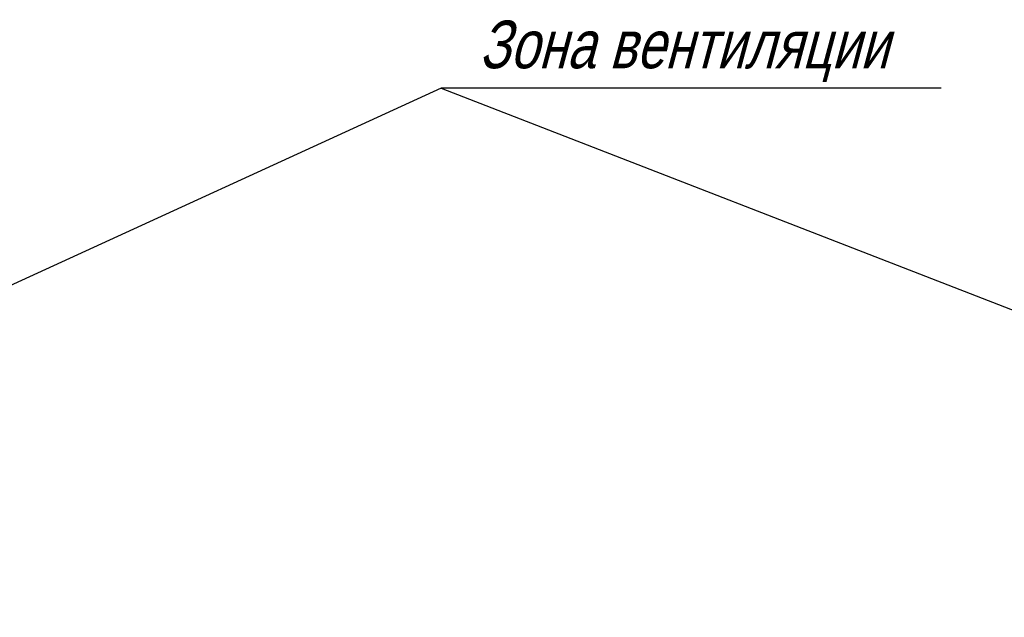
# Model space of a CAD drawing. Header units: millimetres. Extents: x 2171 to 3064, y 1134 to 1531.
# Tile 41 of 43: x 2896 to 2948, y 1324 to 1355. Entities that reach past the tile are written whole.
import ezdxf
from ezdxf.lldxf.tags import DXFTag

# ---------------------------------------------------------------- set-up
doc = ezdxf.new("R2010")
doc.units = ezdxf.units.MM
doc.layers.add('help', color=4, linetype='New Line1', lineweight=25)
doc.styles.add('K5_TEXTSTYLE', font='win_eskd.shx', dxfattribs={"width": 0.8, "oblique": 15, "height": 3.5})
tags = doc.linetypes.add('New Line1', pattern=[0.8, 0.5, -0.3]).pattern_tags.tags
tags[6:7] = [DXFTag(74, 4), DXFTag(75, 0), DXFTag(340, '0'), DXFTag(46, 1.0), DXFTag(50, 0.0), DXFTag(44, 0.0), DXFTag(45, 0.0)]
tags[4:5] = [DXFTag(74, 4), DXFTag(75, 0), DXFTag(340, '0'), DXFTag(46, 1.0), DXFTag(50, 0.0), DXFTag(44, 0.0), DXFTag(45, 0.0)]

msp = doc.modelspace()

# ---------------------------------------------------------------- linework, layer by layer
at = {"layer": 'help', "linetype": 'ByBlock'}
msp.add_line((2918.129, 1351.805), (2888.272, 1338.15), dxfattribs=at)
at = {"layer": 'help', "linetype": 'ByBlock', "lineweight": -2, "ltscale": 2}
msp.add_line((2944.326, 1351.805), (2918.129, 1351.805), dxfattribs=at)
at = {"layer": 'help', "linetype": 'ByBlock', "ltscale": 5}
msp.add_line((2918.129, 1351.805), (2989.537, 1324.105), dxfattribs=at)

# ---------------------------------------------------------------- texts
at = {"layer": 'help', "linetype": 'ByBlock', "lineweight": -2, "ltscale": 2, "insert": (2946.942, 1355.355), "char_height": 2.5, "attachment_point": 3, "style": 'K5_TEXTSTYLE'}
msp.add_mtext_dynamic_manual_height_columns('\\pxqc;Зона вентиляции', width=32.21199, gutter_width=17.5, heights=[0], dxfattribs=at)

doc.saveas('drawing.dxf')
